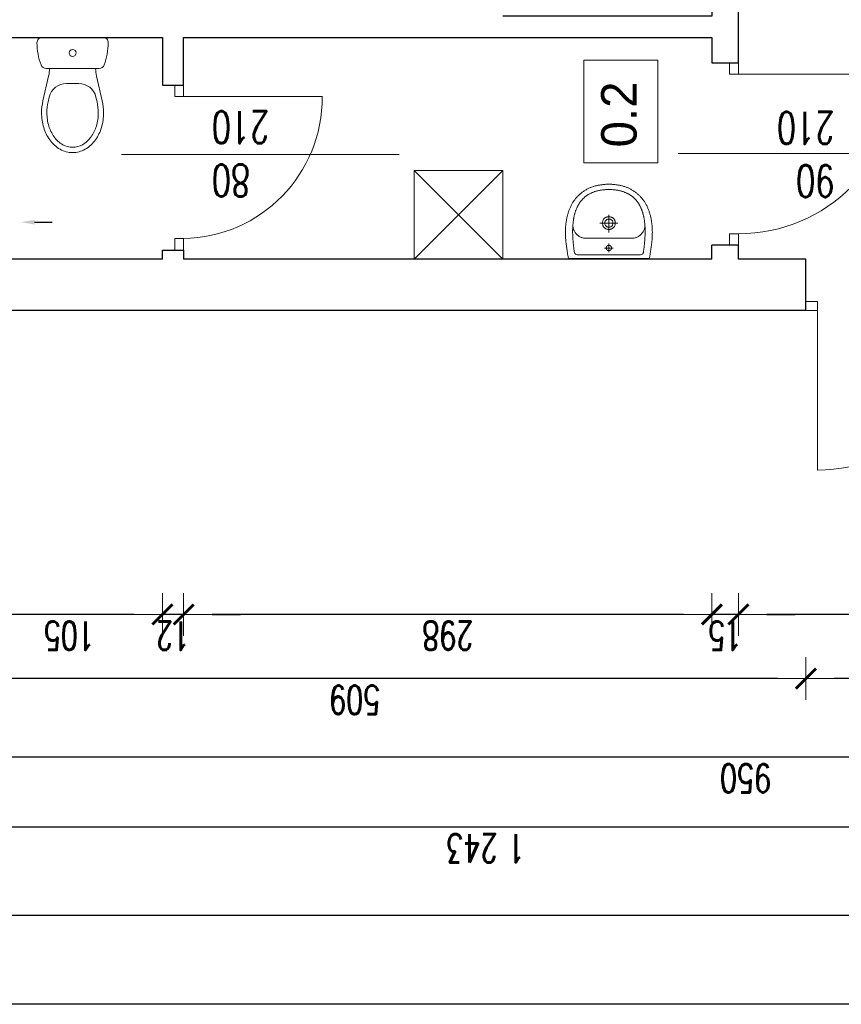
# Model space of a CAD drawing. Header units: millimetres. Extents: x -2948 to 78628, y 64669 to 215420.
# Tile 80 of 256: x 56461 to 56924, y 87831 to 88386. Entities that reach past the tile are written whole.
import ezdxf

# ---------------------------------------------------------------- set-up
doc = ezdxf.new("R2010")
doc.units = ezdxf.units.MM
doc.layers.add('FORMATKA', color=7, linetype='Continuous')
for name, color, linetype, lineweight in [('NOWE SCIANY', 3, 'Continuous', 13), ('OPIS', 2, 'Continuous', 13), ('P_POMOC', 1, 'Continuous', 5), ('pomiwszczenia', 95, 'Continuous', 20), ('POMOC', 1, 'Continuous', 13), ('WYMIAR', 5, 'Continuous', 13), ('WYPOSAZENIE_SANITARNE', 122, 'Continuous', 5), ('ŚCIANY', 7, 'Continuous', 30)]:
    doc.layers.add(name, color=color, linetype=linetype, lineweight=lineweight)
doc.styles.add('style2', font='romans.shx', dxfattribs={"width": 0.7})
doc.dimstyles.new('100', dxfattribs={"dimscale": 80, "dimtxt": 0.2, "dimasz": 0.2, "dimexe": 1.25, "dimexo": 0.625, "dimgap": 0.05, "dimtad": 1, "dimdec": 0, "dimdsep": 46, "dimlunit": 6, "dimtxsty": 'style2', "dimblk1": 'TICK', "dimblk2": 'TICK', "dimsah": 1, "dimcen": 0.2, "dimse1": 1, "dimse2": 1, "dimclrd": 256, "dimclrt": 2, "dimadec": 0, "dimazin": 0, "dimtfac": 1, "dimtdec": 0, "dimtix": 1, "dimtmove": 1, "dimatfit": 0, "dimldrblk": 'DOTSMALL', "dimfxl": 1, "dimtolj": 1, "dimtzin": 0, "dimarcsym": 0})

# ---------------------------------------------------------------- blocks, each defined once
blk = doc.blocks.new('TICK')
at = {"color": 5}
for p, q in [((0, -0.75), (0, 0.75)), ((-1, 0), (1, 0))]:
    blk.add_line(p, q, dxfattribs=at)
at = {"const_width": 0.1}
blk.add_lwpolyline([(-0.354, -0.354), (0.354, 0.354)], dxfattribs=at)
blk = doc.blocks.new('*D1291')
at = {"layer": 'Defpoints', "color": 0, "ltscale": 2, "transparency": 16777216}
for p in [(56904.33, 88204.85), (57007.33, 88204.85), (56904.33, 88014.55)]:
    blk.add_point(p, dxfattribs=at)
at = {"layer": 'WYMIAR', "lineweight": -2, "ltscale": 2, "transparency": 16777216}
blk.add_line((56991.33, 88014.55), (56920.33, 88014.55), dxfattribs=at)
at = {"layer": 'WYMIAR', "lineweight": -2, "ltscale": 2, "transparency": 16777216, "xscale": 16, "yscale": 16, "zscale": 16, "rotation": 180}
blk.add_blockref('TICK', (56904.33, 88014.55), dxfattribs=at)
at = {"layer": 'WYMIAR', "lineweight": -2, "ltscale": 2, "transparency": 16777216, "xscale": 16, "yscale": 16, "zscale": 16}
blk.add_blockref('TICK', (57007.33, 88014.55), dxfattribs=at)
at = {"layer": 'WYMIAR', "color": 2, "ltscale": 2, "transparency": 16777216, "insert": (56955.83, 88002.55), "char_height": 16, "attachment_point": 5, "rotation": 180, "style": 'style2'}
blk.add_mtext('\\A1;103', dxfattribs=at)
blk = doc.blocks.new('_DotSmall')
at = {"layer": 'OPIS', "color": 0, "const_width": 0.5}
blk.add_lwpolyline([(-0.0625, 0, 1), (0.0625, 0, 1)], format="xyb", close=True, dxfattribs=at)
blk = doc.blocks.new('*D1292')
at = {"layer": 'Defpoints', "color": 0, "ltscale": 2, "transparency": 16777216}
for p in [(56395.33, 88219.35), (56904.33, 88219.35), (56395.33, 88014.55)]:
    blk.add_point(p, dxfattribs=at)
at = {"layer": 'WYMIAR', "lineweight": -2, "ltscale": 2, "transparency": 16777216}
blk.add_line((56888.33, 88014.55), (56411.33, 88014.55), dxfattribs=at)
at = {"layer": 'WYMIAR', "lineweight": -2, "ltscale": 2, "transparency": 16777216, "xscale": 16, "yscale": 16, "zscale": 16, "rotation": 180}
blk.add_blockref('TICK', (56395.33, 88014.55), dxfattribs=at)
at = {"layer": 'WYMIAR', "lineweight": -2, "ltscale": 2, "transparency": 16777216, "xscale": 16, "yscale": 16, "zscale": 16}
blk.add_blockref('TICK', (56904.33, 88014.55), dxfattribs=at)
at = {"layer": 'WYMIAR', "color": 2, "ltscale": 2, "transparency": 16777216, "insert": (56649.83, 88002.55), "char_height": 16, "attachment_point": 5, "rotation": 180, "style": 'style2'}
blk.add_mtext('\\A1;509', dxfattribs=at)
blk = doc.blocks.new('A$C48A16FC9')
at = {"layer": 'WYPOSAZENIE_SANITARNE'}
for p, q in [((-13.67, 35.98), (20.52, 35.98)), ((18.4, 18.48), (-11.55, 18.48)), ((-13.28, 0.27), (-10.09, 14.1)), ((20.13, 0.27), (16.94, 14.1)), ((0, 10), (6.85, 10)), ((-10.36, -0.41), (-9.74, 2.25)), ((17.21, -0.41), (16.6, 2.25))]:
    blk.add_line(p, q, dxfattribs=at)
for points in [[(-14.07, -6.52, 0.072039), (-12.86, -14.86, 0.083339), (-9.48, -21.8, 0.106661), (-3.63, -27.12, 0.132138), (3.43, -29.02, 0.132138), (10.48, -27.12, 0.106661), (16.33, -21.8, 0.083339), (19.72, -14.86, 0.072039), (20.93, -6.52, 0.05824), (20.13, 0.27, 0.083339)], [(-13.28, 0.27, 0.05824), (-14.07, -6.52, 0.072039)], [(-10.36, -0.43, 0.05824), (-11.07, -6.52, 0.05824)], [(-11.07, -6.52, 0.072039), (-9.99, -14.01, 0.083339), (-7.04, -20.05, 0.106661), (-2.12, -24.52, 0.132138), (3.43, -26.02, 0.132138), (8.98, -24.52, 0.106661), (13.89, -20.05, 0.083339), (16.84, -14.01, 0.072039), (17.93, -6.52, 0.05824), (17.21, -0.43, 0.05824)]]:
    blk.add_lwpolyline(points, format="xyb", dxfattribs=at)
blk.add_circle((3.43, 27.23), 1.96, dxfattribs=at)
for centre, radius, start, end in [((-13.67, 32.98), 3, 90, 180.5376), ((20.52, 32.98), 3, 359.4624, 90), ((20.33, 33.3), 37, 180.5376, 200.3417), ((-13.48, 33.3), 37, 339.6583, 359.4624), ((-11.55, 21.48), 3, 200.3417, 270), ((-29.57, 18.6), 20, 346.9953, 359.6717), ((36.43, 18.6), 20, 180.3283, 193.0047), ((18.4, 21.48), 3, 270, 339.6583), ((0, 0), 10, 90, 166.9953), ((6.85, 0), 10, 13.0047, 90)]:
    blk.add_arc(centre, radius, start, end, dxfattribs=at)
blk = doc.blocks.new('A$C17BC5D8D')
at = {"layer": 'WYPOSAZENIE_SANITARNE'}
blk.add_line((3.81, -7.43), (3.81, -7.43), dxfattribs=at)
for points in [[(-2.19, 13.82), (-2.19, -8.88), (-2.19, -31.68), (-1.76, -31.78), (-1.34, -31.87), (-0.91, -31.96), (-0.47, -32.04), (-0.04, -32.12), (0.4, -32.2), (0.84, -32.27), (1.28, -32.35), (1.73, -32.42), (2.17, -32.48), (2.61, -32.55), (3.06, -32.61), (3.5, -32.67), (3.94, -32.73), (4.39, -32.79), (4.83, -32.85), (5.26, -32.91), (5.7, -32.97), (6.13, -33.02), (6.56, -33.08), (6.98, -33.13), (7.4, -33.17), (7.82, -33.21), (8.24, -33.25), (8.67, -33.28), (9.09, -33.31), (9.51, -33.34), (9.93, -33.37), (10.36, -33.39), (10.78, -33.4), (11.2, -33.42), (11.63, -33.43), (12.05, -33.44), (12.47, -33.44), (12.9, -33.44), (13.32, -33.43), (13.74, -33.43), (14.17, -33.41), (14.59, -33.4), (15.01, -33.38), (15.43, -33.35), (15.86, -33.32), (16.28, -33.29), (16.7, -33.25), (17.12, -33.21), (17.54, -33.16), (17.96, -33.11), (18.37, -33.05), (18.79, -32.99), (19.21, -32.92), (19.62, -32.85), (20.04, -32.77), (20.45, -32.69), (20.87, -32.61), (21.28, -32.51), (21.69, -32.42), (22.1, -32.31), (22.51, -32.21), (22.91, -32.09), (23.32, -31.97), (23.72, -31.85), (24.13, -31.72), (24.53, -31.58), (24.93, -31.44), (25.33, -31.29), (25.72, -31.14), (26.12, -30.98), (26.51, -30.81), (26.9, -30.64), (26.9, -30.64), (27.31, -30.45), (27.7, -30.26), (28.1, -30.06), (28.48, -29.85), (28.86, -29.64), (29.24, -29.42), (29.61, -29.19), (29.97, -28.95), (30.33, -28.71), (30.68, -28.47), (31.02, -28.21), (31.36, -27.95), (31.7, -27.68), (32.03, -27.41), (32.35, -27.13), (32.66, -26.84), (32.97, -26.55), (33.28, -26.24), (33.58, -25.94), (33.87, -25.62), (34.16, -25.3), (34.44, -24.97), (34.72, -24.63), (34.99, -24.29), (35.26, -23.93), (35.52, -23.58), (35.77, -23.21), (36.02, -22.84), (36.27, -22.46), (36.49, -22.1), (36.71, -21.74), (36.92, -21.37), (37.12, -21), (37.31, -20.62), (37.5, -20.23), (37.67, -19.84), (37.84, -19.45), (38, -19.05), (38.15, -18.65), (38.29, -18.25), (38.43, -17.84), (38.56, -17.43), (38.68, -17.01), (38.79, -16.59), (38.9, -16.17), (39, -15.75), (39.1, -15.33), (39.18, -14.9), (39.27, -14.48), (39.34, -14.05), (39.41, -13.62), (39.47, -13.19), (39.53, -12.76), (39.58, -12.33), (39.63, -11.9), (39.67, -11.47), (39.71, -11.05), (39.74, -10.62), (39.77, -10.19), (39.79, -9.77), (39.8, -9.35), (39.82, -8.93), (39.82, -8.93), (39.8, -8.51), (39.79, -8.08), (39.77, -7.66), (39.74, -7.23), (39.71, -6.81), (39.67, -6.38), (39.63, -5.95), (39.58, -5.52), (39.53, -5.09), (39.47, -4.66), (39.41, -4.23), (39.34, -3.8), (39.27, -3.38), (39.18, -2.95), (39.1, -2.52), (39, -2.1), (38.9, -1.68), (38.79, -1.26), (38.68, -0.84), (38.56, -0.43), (38.43, -0.01), (38.29, 0.39), (38.15, 0.8), (38, 1.2), (37.84, 1.6), (37.67, 1.99), (37.5, 2.38), (37.31, 2.77), (37.12, 3.14), (36.92, 3.52), (36.71, 3.89), (36.49, 4.25), (36.27, 4.61), (36.27, 4.61), (36.02, 4.99), (35.77, 5.36), (35.52, 5.72), (35.26, 6.08), (34.99, 6.43), (34.72, 6.78), (34.44, 7.11), (34.16, 7.44), (33.87, 7.77), (33.58, 8.08), (33.28, 8.39), (32.97, 8.69), (32.66, 8.99), (32.35, 9.28), (32.03, 9.56), (31.7, 9.83), (31.36, 10.1), (31.02, 10.36), (30.68, 10.61), (30.33, 10.86), (29.97, 11.1), (29.61, 11.34), (29.24, 11.56), (28.86, 11.78), (28.48, 12), (28.1, 12.2), (27.7, 12.4), (27.31, 12.6), (26.9, 12.78), (26.9, 12.78), (26.51, 12.96), (26.12, 13.12), (25.72, 13.28), (25.33, 13.44), (24.93, 13.59), (24.53, 13.73), (24.13, 13.86), (23.72, 14), (23.32, 14.12), (22.91, 14.24), (22.51, 14.35), (22.1, 14.46), (21.69, 14.56), (21.28, 14.66), (20.87, 14.75), (20.45, 14.84), (20.04, 14.92), (19.62, 15), (19.21, 15.07), (18.79, 15.14), (18.37, 15.2), (17.96, 15.25), (17.54, 15.31), (17.12, 15.35), (16.7, 15.4), (16.28, 15.43), (15.86, 15.47), (15.43, 15.5), (15.01, 15.52), (14.59, 15.54), (14.17, 15.56), (13.74, 15.57), (13.32, 15.58), (12.9, 15.59), (12.47, 15.59), (12.05, 15.58), (11.63, 15.58), (11.2, 15.57), (10.78, 15.55), (10.36, 15.53), (9.93, 15.51), (9.51, 15.49), (9.09, 15.46), (8.67, 15.43), (8.24, 15.4), (7.82, 15.36), (7.4, 15.32), (6.98, 15.27), (6.56, 15.23), (6.56, 15.23), (6.13, 15.17), (5.7, 15.11), (5.26, 15.06), (4.83, 15), (4.39, 14.94), (3.94, 14.88), (3.5, 14.82), (3.06, 14.76), (2.61, 14.69), (2.17, 14.63), (1.73, 14.56), (1.28, 14.49), (0.84, 14.42), (0.4, 14.34), (-0.04, 14.27), (-0.47, 14.18), (-0.91, 14.1), (-1.34, 14.01), (-1.76, 13.92)], [(36.8, -8.93), (36.8, -8.44), (36.78, -7.96), (36.76, -7.49), (36.73, -7.02), (36.7, -6.57), (36.66, -6.12), (36.61, -5.67), (36.56, -5.24), (36.5, -4.81), (36.44, -4.38), (36.37, -3.97), (36.29, -3.56), (36.21, -3.16), (36.12, -2.76), (36.02, -2.38), (35.92, -1.99), (35.81, -1.62), (35.7, -1.25), (35.59, -0.89), (35.46, -0.53), (35.33, -0.19), (35.2, 0.16), (35.06, 0.49), (34.92, 0.82), (34.77, 1.15), (34.61, 1.47), (34.45, 1.78), (34.29, 2.08), (34.12, 2.38), (33.95, 2.68), (33.77, 2.96), (33.58, 3.25), (33.4, 3.52), (33.2, 3.79), (33.01, 4.06), (32.8, 4.32), (32.6, 4.57), (32.39, 4.82), (32.17, 5.06), (31.95, 5.3), (31.73, 5.53), (31.5, 5.75), (31.27, 5.98), (31.04, 6.19), (30.8, 6.4), (30.56, 6.61), (30.31, 6.81), (30.06, 7), (29.81, 7.19), (29.55, 7.38), (29.29, 7.56), (29.02, 7.74), (28.76, 7.91), (28.49, 8.07), (28.21, 8.24), (27.93, 8.39), (27.65, 8.54), (27.37, 8.69), (27.09, 8.84), (26.8, 8.98), (26.5, 9.11), (26.21, 9.24), (25.91, 9.37), (25.61, 9.49), (25.31, 9.61), (25.01, 9.72), (24.7, 9.83), (24.39, 9.94), (24.08, 10.04), (23.76, 10.14), (23.45, 10.23), (23.13, 10.32), (22.81, 10.41), (22.48, 10.49), (22.16, 10.57), (21.83, 10.64), (21.5, 10.72), (21.17, 10.78), (20.84, 10.85), (20.51, 10.91), (20.18, 10.97), (19.84, 11.02), (19.5, 11.08), (19.16, 11.12), (18.82, 11.17), (18.48, 11.21), (18.14, 11.25), (17.8, 11.29), (17.45, 11.32), (17.11, 11.35), (16.76, 11.38), (16.41, 11.4), (16.06, 11.43), (15.72, 11.45), (15.37, 11.46), (15.02, 11.48), (14.67, 11.49), (14.32, 11.5), (13.97, 11.51), (13.61, 11.51), (13.26, 11.51), (12.91, 11.51), (12.56, 11.51), (12.21, 11.51), (11.86, 11.5), (11.5, 11.49), (11.15, 11.48), (10.8, 11.47), (10.45, 11.45), (10.1, 11.44), (9.75, 11.42), (9.4, 11.4), (9.05, 11.38), (8.7, 11.36), (8.36, 11.33), (8.01, 11.31), (7.66, 11.28), (7.32, 11.25), (6.97, 11.22), (6.63, 11.19), (6.29, 11.15), (5.95, 11.12), (5.61, 11.08), (5.27, 11.05), (4.93, 11.01), (4.6, 10.97), (4.26, 10.93), (3.93, 10.89), (3.6, 10.85), (3.27, 10.8), (2.94, 10.76), (2.61, 10.72), (2.29, 10.67), (1.97, 10.63), (1.65, 10.58), (1.33, 10.53), (1.33, 10.53), (0.77, 10.3), (0.38, 9.98), (0.13, 9.53), (0.01, 8.93), (-0.01, -8.93), (0.01, -26.78), (0.13, -27.38), (0.38, -27.83), (0.77, -28.16), (1.33, -28.39), (1.65, -28.43), (1.97, -28.48), (2.29, -28.52), (2.61, -28.57), (2.94, -28.61), (3.27, -28.66), (3.6, -28.7), (3.93, -28.74), (4.26, -28.78), (4.6, -28.82), (4.93, -28.86), (5.27, -28.9), (5.61, -28.93), (5.95, -28.97), (6.29, -29.01), (6.63, -29.04), (6.97, -29.07), (7.32, -29.1), (7.66, -29.13), (8.01, -29.16), (8.36, -29.18), (8.7, -29.21), (9.05, -29.23), (9.4, -29.25), (9.75, -29.27), (10.1, -29.29), (10.45, -29.31), (10.8, -29.32), (11.15, -29.33), (11.5, -29.34), (11.86, -29.35), (12.21, -29.36), (12.56, -29.36), (12.91, -29.37), (13.26, -29.37), (13.61, -29.36), (13.97, -29.36), (14.32, -29.35), (14.67, -29.34), (15.02, -29.33), (15.37, -29.32), (15.72, -29.3), (16.06, -29.28), (16.41, -29.26), (16.76, -29.23), (17.11, -29.2), (17.45, -29.17), (17.8, -29.14), (18.14, -29.1), (18.48, -29.07), (18.82, -29.02), (19.16, -28.98), (19.5, -28.93), (19.84, -28.88), (20.18, -28.82), (20.51, -28.76), (20.84, -28.7), (21.17, -28.64), (21.5, -28.57), (21.83, -28.5), (22.16, -28.42), (22.48, -28.34), (22.81, -28.26), (23.13, -28.17), (23.45, -28.08), (23.76, -27.99), (24.08, -27.89), (24.39, -27.79), (24.7, -27.68), (25.01, -27.57), (25.31, -27.46), (25.61, -27.34), (25.91, -27.22), (26.21, -27.09), (26.5, -26.96), (26.8, -26.83), (27.09, -26.69), (27.37, -26.55), (27.65, -26.4), (27.93, -26.25), (28.21, -26.09), (28.49, -25.93), (28.76, -25.76), (29.02, -25.59), (29.29, -25.41), (29.55, -25.23), (29.81, -25.05), (30.06, -24.86), (30.31, -24.66), (30.56, -24.46), (30.8, -24.26), (31.04, -24.04), (31.27, -23.83), (31.5, -23.61), (31.73, -23.38), (31.95, -23.15), (32.17, -22.91), (32.39, -22.67), (32.6, -22.42), (32.8, -22.17), (33.01, -21.91), (33.2, -21.64), (33.4, -21.37), (33.58, -21.1), (33.77, -20.82), (33.95, -20.53), (34.12, -20.24), (34.29, -19.94), (34.45, -19.63), (34.61, -19.32), (34.77, -19), (34.92, -18.68), (35.06, -18.35), (35.2, -18.01), (35.33, -17.67), (35.46, -17.32), (35.59, -16.96), (35.7, -16.6), (35.81, -16.23), (35.92, -15.86), (36.02, -15.48), (36.12, -15.09), (36.21, -14.69), (36.29, -14.29), (36.37, -13.88), (36.44, -13.47), (36.5, -13.05), (36.56, -12.62), (36.61, -12.18), (36.66, -11.74), (36.7, -11.29), (36.73, -10.83), (36.76, -10.36), (36.78, -9.89), (36.8, -9.41), (36.8, -8.93)], [(17.86, -5.33), (18.22, -5.34), (18.57, -5.38), (18.89, -5.45), (19.19, -5.54), (19.47, -5.65), (19.74, -5.79), (19.99, -5.94), (20.21, -6.11), (20.42, -6.3), (20.61, -6.5), (20.78, -6.72), (20.93, -6.95), (21.06, -7.19), (21.18, -7.44), (21.27, -7.7), (21.35, -7.97), (21.41, -8.24), (21.44, -8.51), (21.46, -8.79), (21.46, -9.07), (21.44, -9.34), (21.41, -9.62), (21.35, -9.89), (21.27, -10.15), (21.18, -10.41), (21.06, -10.66), (20.93, -10.9), (20.78, -11.13), (20.61, -11.35), (20.42, -11.55), (20.21, -11.74), (19.98, -11.91), (19.74, -12.07), (19.47, -12.2), (19.19, -12.31), (18.89, -12.41), (18.56, -12.47), (18.22, -12.51), (17.86, -12.53), (17.5, -12.51), (17.16, -12.47), (16.84, -12.41), (16.54, -12.31), (16.25, -12.2), (15.99, -12.07), (15.74, -11.91), (15.52, -11.74), (15.31, -11.55), (15.12, -11.35), (14.95, -11.13), (14.8, -10.9), (14.66, -10.66), (14.55, -10.41), (14.46, -10.15), (14.38, -9.88), (14.32, -9.61), (14.28, -9.34), (14.27, -9.06), (14.27, -8.79), (14.28, -8.51), (14.32, -8.24), (14.38, -7.97), (14.46, -7.7), (14.55, -7.44), (14.66, -7.19), (14.8, -6.95), (14.95, -6.72), (15.12, -6.5), (15.31, -6.3), (15.52, -6.11), (15.74, -5.94), (15.99, -5.79), (16.25, -5.65), (16.54, -5.54), (16.84, -5.45), (17.16, -5.38), (17.5, -5.34), (17.86, -5.33)], [(3.81, -7.43), (3.79, -7.43), (3.77, -7.43), (3.75, -7.43), (3.73, -7.43), (3.71, -7.43), (3.69, -7.43), (3.67, -7.43), (3.64, -7.44), (3.62, -7.44), (3.6, -7.44), (3.58, -7.44), (3.56, -7.45), (3.54, -7.45), (3.52, -7.46), (3.5, -7.46), (3.48, -7.46), (3.46, -7.47), (3.44, -7.47), (3.42, -7.48), (3.39, -7.49), (3.37, -7.49), (3.35, -7.5), (3.33, -7.5), (3.31, -7.51), (3.29, -7.52), (3.27, -7.53), (3.25, -7.53), (3.23, -7.54), (3.22, -7.55), (3.2, -7.56), (3.18, -7.57), (3.16, -7.58), (3.14, -7.59), (3.12, -7.6), (3.1, -7.61), (3.08, -7.62), (3.06, -7.63), (3.05, -7.64), (3.03, -7.65), (3.01, -7.66), (2.99, -7.67), (2.97, -7.68), (2.96, -7.69), (2.94, -7.71), (2.92, -7.72), (2.9, -7.73), (2.89, -7.75), (2.87, -7.76), (2.85, -7.77), (2.84, -7.79), (2.82, -7.8), (2.81, -7.81), (2.79, -7.83), (2.78, -7.84), (2.76, -7.86), (2.75, -7.87), (2.73, -7.89), (2.72, -7.9), (2.7, -7.92), (2.69, -7.93), (2.67, -7.95), (2.66, -7.97), (2.65, -7.98), (2.63, -8), (2.62, -8.02), (2.61, -8.03), (2.59, -8.05), (2.58, -8.07), (2.57, -8.08), (2.56, -8.1), (2.55, -8.12), (2.54, -8.14), (2.52, -8.16), (2.51, -8.17), (2.5, -8.19), (2.49, -8.21), (2.48, -8.23), (2.47, -8.25), (2.46, -8.27), (2.45, -8.29), (2.45, -8.31), (2.44, -8.33), (2.43, -8.35), (2.42, -8.37), (2.41, -8.39), (2.41, -8.41), (2.4, -8.43), (2.39, -8.45), (2.38, -8.47), (2.38, -8.49), (2.37, -8.51), (2.37, -8.53), (2.36, -8.55), (2.36, -8.57), (2.35, -8.59), (2.35, -8.61), (2.34, -8.63), (2.34, -8.65), (2.33, -8.67), (2.33, -8.69), (2.33, -8.71), (2.32, -8.73), (2.32, -8.76), (2.32, -8.78), (2.32, -8.8), (2.32, -8.82), (2.31, -8.84), (2.31, -8.86), (2.31, -8.88), (2.31, -8.9), (2.31, -8.92), (2.31, -8.95), (2.31, -8.97), (2.31, -8.99), (2.31, -9.01), (2.32, -9.03), (2.32, -9.05), (2.32, -9.07), (2.32, -9.09), (2.32, -9.12), (2.33, -9.14), (2.33, -9.16), (2.33, -9.18), (2.34, -9.2), (2.34, -9.22), (2.35, -9.24), (2.35, -9.26), (2.35, -9.28), (2.36, -9.3), (2.37, -9.32), (2.37, -9.34), (2.38, -9.36), (2.38, -9.38), (2.39, -9.4), (2.4, -9.42), (2.4, -9.44), (2.41, -9.46), (2.42, -9.48), (2.43, -9.5), (2.44, -9.52), (2.44, -9.54), (2.45, -9.56), (2.46, -9.58), (2.47, -9.6), (2.48, -9.62), (2.49, -9.64), (2.5, -9.66), (2.51, -9.67), (2.52, -9.69), (2.53, -9.71), (2.54, -9.73), (2.56, -9.75), (2.57, -9.77), (2.58, -9.78), (2.59, -9.8), (2.6, -9.82), (2.62, -9.83), (2.63, -9.85), (2.64, -9.87), (2.66, -9.88), (2.67, -9.9), (2.68, -9.92), (2.7, -9.93), (2.71, -9.95), (2.73, -9.96), (2.74, -9.98), (2.76, -9.99), (2.77, -10.01), (2.79, -10.02), (2.8, -10.04), (2.82, -10.05), (2.84, -10.07), (2.85, -10.08), (2.87, -10.09), (2.88, -10.11), (2.9, -10.12), (2.92, -10.13), (2.94, -10.14), (2.95, -10.16), (2.97, -10.17), (2.99, -10.18), (3.01, -10.19), (3.02, -10.2), (3.04, -10.21), (3.06, -10.22), (3.08, -10.24), (3.1, -10.25), (3.12, -10.26), (3.13, -10.27), (3.15, -10.27), (3.17, -10.28), (3.19, -10.29), (3.21, -10.3), (3.23, -10.31), (3.25, -10.32), (3.27, -10.33), (3.29, -10.33), (3.31, -10.34), (3.33, -10.35), (3.35, -10.35), (3.37, -10.36), (3.39, -10.37), (3.41, -10.37), (3.43, -10.38), (3.45, -10.38), (3.47, -10.39), (3.49, -10.39), (3.51, -10.4), (3.54, -10.4), (3.56, -10.4), (3.58, -10.41), (3.6, -10.41), (3.62, -10.41), (3.64, -10.42), (3.66, -10.42), (3.68, -10.42), (3.7, -10.42), (3.73, -10.42), (3.75, -10.43), (3.77, -10.43), (3.79, -10.43), (3.81, -10.43), (3.83, -10.43), (3.85, -10.43), (3.87, -10.43), (3.9, -10.42), (3.92, -10.42), (3.94, -10.42), (3.96, -10.42), (3.98, -10.42), (4, -10.41), (4.02, -10.41), (4.04, -10.41), (4.06, -10.41), (4.08, -10.4), (4.11, -10.4), (4.13, -10.39), (4.15, -10.39), (4.17, -10.38), (4.19, -10.38), (4.21, -10.37), (4.23, -10.37), (4.25, -10.36), (4.27, -10.36), (4.29, -10.35), (4.31, -10.34), (4.33, -10.33), (4.35, -10.33), (4.37, -10.32), (4.39, -10.31), (4.41, -10.3), (4.43, -10.29), (4.45, -10.29), (4.47, -10.28), (4.49, -10.27), (4.5, -10.26), (4.52, -10.25), (4.54, -10.24), (4.56, -10.23), (4.58, -10.22), (4.6, -10.2), (4.61, -10.19), (4.63, -10.18), (4.65, -10.17), (4.67, -10.16), (4.69, -10.15), (4.7, -10.13), (4.72, -10.12), (4.74, -10.11), (4.75, -10.09), (4.77, -10.08), (4.79, -10.07), (4.8, -10.05), (4.82, -10.04), (4.83, -10.03), (4.85, -10.01), (4.86, -10), (4.88, -9.98), (4.89, -9.97), (4.91, -9.95), (4.92, -9.93), (4.94, -9.92), (4.95, -9.9), (4.96, -9.89), (4.98, -9.87), (4.99, -9.85), (5, -9.84), (5.02, -9.82), (5.03, -9.8), (5.04, -9.79), (5.05, -9.77), (5.07, -9.75), (5.08, -9.73), (5.09, -9.71), (5.1, -9.7), (5.11, -9.68), (5.12, -9.66), (5.13, -9.64), (5.14, -9.62), (5.15, -9.6), (5.16, -9.58), (5.17, -9.57), (5.18, -9.55), (5.19, -9.53), (5.2, -9.51), (5.2, -9.49), (5.21, -9.47), (5.22, -9.45), (5.23, -9.43), (5.23, -9.41), (5.24, -9.39), (5.25, -9.37), (5.25, -9.35), (5.26, -9.33), (5.26, -9.31), (5.27, -9.29), (5.27, -9.27), (5.28, -9.24), (5.28, -9.22), (5.29, -9.2), (5.29, -9.18), (5.29, -9.16), (5.3, -9.14), (5.3, -9.12), (5.3, -9.1), (5.3, -9.08), (5.31, -9.06), (5.31, -9.03), (5.31, -9.01), (5.31, -8.99), (5.31, -8.97), (5.31, -8.95), (5.31, -8.93), (5.31, -8.91), (5.31, -8.89), (5.31, -8.86), (5.31, -8.84), (5.31, -8.82), (5.31, -8.8), (5.31, -8.78), (5.3, -8.76), (5.3, -8.74), (5.3, -8.72), (5.29, -8.7), (5.29, -8.67), (5.29, -8.65), (5.28, -8.63), (5.28, -8.61), (5.27, -8.59), (5.27, -8.57), (5.26, -8.55), (5.26, -8.53), (5.25, -8.51), (5.25, -8.49), (5.24, -8.47), (5.23, -8.45), (5.23, -8.43), (5.22, -8.41), (5.21, -8.39), (5.2, -8.37), (5.2, -8.35), (5.19, -8.33), (5.18, -8.31), (5.17, -8.29), (5.16, -8.27), (5.15, -8.25), (5.14, -8.23), (5.13, -8.22), (5.12, -8.2), (5.11, -8.18), (5.1, -8.16), (5.09, -8.14), (5.08, -8.12), (5.07, -8.11), (5.06, -8.09), (5.04, -8.07), (5.03, -8.05), (5.02, -8.04), (5.01, -8.02), (4.99, -8), (4.98, -7.99), (4.97, -7.97), (4.95, -7.95), (4.94, -7.94), (4.93, -7.92), (4.91, -7.91), (4.9, -7.89), (4.88, -7.87), (4.87, -7.86), (4.85, -7.84), (4.84, -7.83), (4.82, -7.82), (4.8, -7.8), (4.79, -7.79), (4.77, -7.77), (4.76, -7.76), (4.74, -7.75), (4.72, -7.73), (4.71, -7.72), (4.69, -7.71), (4.67, -7.7), (4.65, -7.68), (4.64, -7.67), (4.62, -7.66), (4.6, -7.65), (4.58, -7.64), (4.56, -7.63), (4.55, -7.62), (4.53, -7.61), (4.51, -7.6), (4.49, -7.59), (4.47, -7.58), (4.45, -7.57), (4.43, -7.56), (4.41, -7.55), (4.39, -7.54), (4.37, -7.54), (4.35, -7.53), (4.33, -7.52), (4.31, -7.51), (4.29, -7.51), (4.27, -7.5), (4.25, -7.49), (4.23, -7.49), (4.21, -7.48), (4.19, -7.48), (4.17, -7.47), (4.15, -7.47), (4.13, -7.46), (4.11, -7.46), (4.09, -7.45), (4.07, -7.45), (4.05, -7.44), (4.03, -7.44), (4, -7.44), (3.98, -7.44), (3.96, -7.43), (3.94, -7.43), (3.92, -7.43), (3.9, -7.43), (3.88, -7.43), (3.86, -7.43), (3.84, -7.43), (3.81, -7.43)], [(17.86, -6.63), (18.23, -6.65), (18.57, -6.72), (18.87, -6.82), (19.14, -6.97), (19.38, -7.14), (19.59, -7.35), (19.77, -7.57), (19.91, -7.82), (20.02, -8.08), (20.1, -8.36), (20.15, -8.64), (20.16, -8.93), (20.15, -9.21), (20.1, -9.5), (20.02, -9.77), (19.91, -10.03), (19.76, -10.28), (19.59, -10.51), (19.38, -10.71), (19.14, -10.89), (18.87, -11.03), (18.57, -11.14), (18.23, -11.2), (17.86, -11.23), (17.5, -11.2), (17.16, -11.14), (16.86, -11.03), (16.59, -10.89), (16.35, -10.71), (16.14, -10.51), (15.96, -10.28), (15.82, -10.03), (15.71, -9.77), (15.63, -9.5), (15.58, -9.21), (15.56, -8.93), (15.58, -8.64), (15.63, -8.36), (15.71, -8.08), (15.82, -7.82), (15.96, -7.57), (16.14, -7.35), (16.35, -7.14), (16.59, -6.97), (16.86, -6.82), (17.16, -6.72), (17.5, -6.65), (17.86, -6.63)]]:
    blk.add_lwpolyline(points, close=True, dxfattribs=at)
for points in [[(16.87, 11.37), (16.57, 11.39), (16.26, 11.39), (15.94, 11.38), (15.62, 11.34), (15.28, 11.28), (14.95, 11.2), (14.61, 11.1), (14.27, 10.99), (13.93, 10.85), (13.6, 10.7), (13.26, 10.52), (12.93, 10.33), (12.61, 10.12), (12.29, 9.89), (11.98, 9.65), (11.68, 9.38), (11.4, 9.1), (11.12, 8.81), (10.86, 8.49), (10.62, 8.16), (10.39, 7.81), (10.18, 7.45), (9.99, 7.07), (9.82, 6.67), (9.67, 6.26), (9.54, 5.83), (9.45, 5.39), (9.37, 4.93), (9.33, 4.46), (9.31, 3.97)], [(9.31, 3.97), (9.31, -8.93), (9.31, -21.83)], [(17.89, -3.84), (17.89, -14.02)], [(6.34, -8.93), (1.5, -8.93)], [(3.81, -11.36), (3.81, -6.49)], [(22.54, -8.93), (12.53, -8.93)], [(9.31, -21.83), (9.33, -22.31), (9.37, -22.78), (9.45, -23.24), (9.54, -23.68), (9.67, -24.11), (9.82, -24.52), (9.99, -24.92), (10.18, -25.3), (10.39, -25.66), (10.62, -26.01), (10.86, -26.34), (11.12, -26.66), (11.4, -26.96), (11.68, -27.24), (11.98, -27.5), (12.29, -27.75), (12.61, -27.97), (12.93, -28.18), (13.26, -28.38), (13.6, -28.55), (13.93, -28.7), (14.27, -28.84), (14.61, -28.96), (14.95, -29.05), (15.28, -29.13), (15.62, -29.19), (15.94, -29.23), (16.26, -29.25), (16.57, -29.24), (16.87, -29.22)]]:
    blk.add_lwpolyline(points, dxfattribs=at)
blk = doc.blocks.new('*D1200')
at = {"layer": 'Defpoints', "color": 0, "ltscale": 2, "transparency": 16777216}
for p in [(56395.33, 88230.05), (57345.33, 88230.05), (57345.33, 87970.33)]:
    blk.add_point(p, dxfattribs=at)
at = {"layer": 'WYMIAR', "lineweight": -2, "ltscale": 2, "transparency": 16777216}
blk.add_line((56411.33, 87970.33), (57329.33, 87970.33), dxfattribs=at)
at = {"layer": 'WYMIAR', "lineweight": -2, "ltscale": 2, "transparency": 16777216, "xscale": 16, "yscale": 16, "zscale": 16, "rotation": 180}
blk.add_blockref('TICK', (56395.33, 87970.33), dxfattribs=at)
at = {"layer": 'WYMIAR', "lineweight": -2, "ltscale": 2, "transparency": 16777216, "xscale": 16, "yscale": 16, "zscale": 16}
blk.add_blockref('TICK', (57345.33, 87970.33), dxfattribs=at)
at = {"layer": 'WYMIAR', "color": 2, "ltscale": 2, "transparency": 16777216, "insert": (56870.33, 87958.33), "char_height": 16, "attachment_point": 5, "rotation": 180, "style": 'style2'}
blk.add_mtext('\\A1;950', dxfattribs=at)
blk = doc.blocks.new('*D1204')
at = {"layer": 'Defpoints', "color": 0, "ltscale": 2, "transparency": 16777216}
for p in [(56102.16, 89859.69), (57345.33, 88201.69), (56102.16, 87930.83)]:
    blk.add_point(p, dxfattribs=at)
at = {"layer": 'WYMIAR', "lineweight": -2, "ltscale": 2, "transparency": 16777216}
blk.add_line((57329.33, 87930.83), (56118.16, 87930.83), dxfattribs=at)
at = {"layer": 'WYMIAR', "lineweight": -2, "ltscale": 2, "transparency": 16777216, "xscale": 16, "yscale": 16, "zscale": 16, "rotation": 180}
blk.add_blockref('TICK', (56102.16, 87930.83), dxfattribs=at)
at = {"layer": 'WYMIAR', "lineweight": -2, "ltscale": 2, "transparency": 16777216, "xscale": 16, "yscale": 16, "zscale": 16}
blk.add_blockref('TICK', (57345.33, 87930.83), dxfattribs=at)
at = {"layer": 'WYMIAR', "color": 2, "ltscale": 2, "transparency": 16777216, "insert": (56723.75, 87918.83), "char_height": 16, "attachment_point": 5, "rotation": 180, "style": 'style2'}
blk.add_mtext('\\A1;1\xa0243', dxfattribs=at)
blk = doc.blocks.new('*D1283')
at = {"layer": 'Defpoints', "color": 0, "ltscale": 2, "transparency": 16777216}
for p in [(56866.33, 88251.17), (57024.33, 88251.17), (56866.33, 88050.71)]:
    blk.add_point(p, dxfattribs=at)
at = {"layer": 'WYMIAR', "lineweight": -2, "ltscale": 2, "transparency": 16777216}
blk.add_line((57008.33, 88050.71), (56882.33, 88050.71), dxfattribs=at)
at = {"layer": 'WYMIAR', "lineweight": -2, "ltscale": 2, "transparency": 16777216, "xscale": 16, "yscale": 16, "zscale": 16, "rotation": 180}
blk.add_blockref('TICK', (56866.33, 88050.71), dxfattribs=at)
at = {"layer": 'WYMIAR', "lineweight": -2, "ltscale": 2, "transparency": 16777216, "xscale": 16, "yscale": 16, "zscale": 16}
blk.add_blockref('TICK', (57024.33, 88050.71), dxfattribs=at)
at = {"layer": 'WYMIAR', "color": 2, "ltscale": 2, "transparency": 16777216, "insert": (56945.33, 88038.71), "char_height": 16, "attachment_point": 5, "rotation": 180, "style": 'style2'}
blk.add_mtext('\\A1;158', dxfattribs=at)
blk = doc.blocks.new('*D1284')
at = {"layer": 'Defpoints', "color": 0, "ltscale": 2, "transparency": 16777216}
for p in [(56851.33, 88251.17), (56866.33, 88251.17), (56851.33, 88050.71)]:
    blk.add_point(p, dxfattribs=at)
at = {"layer": 'WYMIAR', "lineweight": -2, "ltscale": 2, "transparency": 16777216}
for p, q in [((56835.33, 88050.71), (56819.33, 88050.71)), ((56866.33, 88050.71), (56851.33, 88050.71)), ((56882.33, 88050.71), (56898.33, 88050.71))]:
    blk.add_line(p, q, dxfattribs=at)
at = {"layer": 'WYMIAR', "lineweight": -2, "ltscale": 2, "transparency": 16777216, "xscale": 16, "yscale": 16, "zscale": 16}
blk.add_blockref('TICK', (56851.33, 88050.71), dxfattribs=at)
at = {"layer": 'WYMIAR', "lineweight": -2, "ltscale": 2, "transparency": 16777216, "xscale": 16, "yscale": 16, "zscale": 16, "rotation": 180}
blk.add_blockref('TICK', (56866.33, 88050.71), dxfattribs=at)
at = {"layer": 'WYMIAR', "color": 2, "ltscale": 2, "transparency": 16777216, "insert": (56858.83, 88038.71), "char_height": 16, "attachment_point": 5, "rotation": 180, "style": 'style2'}
blk.add_mtext('\\A1;15', dxfattribs=at)
blk = doc.blocks.new('*D1285')
at = {"layer": 'Defpoints', "color": 0, "ltscale": 2, "transparency": 16777216}
for p in [(56553.33, 88251.17), (56851.33, 88251.17), (56553.33, 88050.71)]:
    blk.add_point(p, dxfattribs=at)
at = {"layer": 'WYMIAR', "lineweight": -2, "ltscale": 2, "transparency": 16777216}
blk.add_line((56835.33, 88050.71), (56569.33, 88050.71), dxfattribs=at)
at = {"layer": 'WYMIAR', "lineweight": -2, "ltscale": 2, "transparency": 16777216, "xscale": 16, "yscale": 16, "zscale": 16, "rotation": 180}
blk.add_blockref('TICK', (56553.33, 88050.71), dxfattribs=at)
at = {"layer": 'WYMIAR', "lineweight": -2, "ltscale": 2, "transparency": 16777216, "xscale": 16, "yscale": 16, "zscale": 16}
blk.add_blockref('TICK', (56851.33, 88050.71), dxfattribs=at)
at = {"layer": 'WYMIAR', "color": 2, "ltscale": 2, "transparency": 16777216, "insert": (56702.33, 88038.71), "char_height": 16, "attachment_point": 5, "rotation": 180, "style": 'style2'}
blk.add_mtext('\\A1;298', dxfattribs=at)
blk = doc.blocks.new('*D1286')
at = {"layer": 'Defpoints', "color": 0, "ltscale": 2, "transparency": 16777216}
for p in [(56541.33, 88251.17), (56553.33, 88251.17), (56541.33, 88050.71)]:
    blk.add_point(p, dxfattribs=at)
at = {"layer": 'WYMIAR', "lineweight": -2, "ltscale": 2, "transparency": 16777216}
for p, q in [((56525.33, 88050.71), (56509.33, 88050.71)), ((56553.33, 88050.71), (56541.33, 88050.71)), ((56569.33, 88050.71), (56585.33, 88050.71))]:
    blk.add_line(p, q, dxfattribs=at)
at = {"layer": 'WYMIAR', "lineweight": -2, "ltscale": 2, "transparency": 16777216, "xscale": 16, "yscale": 16, "zscale": 16}
blk.add_blockref('TICK', (56541.33, 88050.71), dxfattribs=at)
at = {"layer": 'WYMIAR', "lineweight": -2, "ltscale": 2, "transparency": 16777216, "xscale": 16, "yscale": 16, "zscale": 16, "rotation": 180}
blk.add_blockref('TICK', (56553.33, 88050.71), dxfattribs=at)
at = {"layer": 'WYMIAR', "color": 2, "ltscale": 2, "transparency": 16777216, "insert": (56547.33, 88038.71), "char_height": 16, "attachment_point": 5, "rotation": 180, "style": 'style2'}
blk.add_mtext('\\A1;12', dxfattribs=at)
blk = doc.blocks.new('*D1287')
at = {"layer": 'Defpoints', "color": 0, "ltscale": 2, "transparency": 16777216}
for p in [(56436.33, 88251.17), (56541.33, 88251.17), (56436.33, 88050.71)]:
    blk.add_point(p, dxfattribs=at)
at = {"layer": 'WYMIAR', "lineweight": -2, "ltscale": 2, "transparency": 16777216}
blk.add_line((56525.33, 88050.71), (56452.33, 88050.71), dxfattribs=at)
at = {"layer": 'WYMIAR', "lineweight": -2, "ltscale": 2, "transparency": 16777216, "xscale": 16, "yscale": 16, "zscale": 16, "rotation": 180}
blk.add_blockref('TICK', (56436.33, 88050.71), dxfattribs=at)
at = {"layer": 'WYMIAR', "lineweight": -2, "ltscale": 2, "transparency": 16777216, "xscale": 16, "yscale": 16, "zscale": 16}
blk.add_blockref('TICK', (56541.33, 88050.71), dxfattribs=at)
at = {"layer": 'WYMIAR', "color": 2, "ltscale": 2, "transparency": 16777216, "insert": (56488.83, 88038.71), "char_height": 16, "attachment_point": 5, "rotation": 180, "style": 'style2'}
blk.add_mtext('\\A1;105', dxfattribs=at)

msp = doc.modelspace()

# ---------------------------------------------------------------- linework, layer by layer
msp.add_line((56469.21, 88271.96), (56479.07, 88271.96))
msp.add_solid([(56469.21, 88270.64), (56469.21, 88273.27), (56461.32, 88271.96)])
at = {"layer": 'FORMATKA', "ltscale": 2}
for points in [[(58114.1, 99330.83), (58114.1, 87830.83), (55144.1, 87830.83), (55144.1, 99330.83)], [(55194.1, 87880.83), (55194.1, 99275.87), (58064.1, 99275.87), (58064.1, 87880.83)]]:
    msp.add_lwpolyline(points, close=True, dxfattribs=at)
at = {"layer": 'NOWE SCIANY', "ltscale": 2}
for p, q in [((56553.33, 88376.17), (56553.33, 88367.26)), ((56866.33, 88355.41), (56956.33, 88355.41)), ((56553.33, 88342.77), (56631.61, 88342.77)), ((56910.83, 88222.17), (56910.83, 88132.17))]:
    msp.add_line(p, q, dxfattribs=at)
at = {"layer": 'NOWE SCIANY'}
for p, q in [((56553.33, 88373.76), (56553.33, 88376.17)), ((56861.33, 88355.41), (56861.33, 88361.91)), ((56866.33, 88355.41), (56866.33, 88361.91)), ((56866.33, 88355.41), (56861.33, 88355.41)), ((56548.33, 88342.77), (56548.33, 88349.27)), ((56553.25, 88342.88), (56553.25, 88349.38)), ((56553.33, 88342.77), (56548.33, 88342.77)), ((56988.96, 88310.65), (56832.4, 88310.65)), ((56866.33, 88265.41), (56861.33, 88265.41)), ((56861.33, 88258.91), (56861.33, 88265.41)), ((56866.33, 88258.91), (56866.33, 88265.41)), ((56553.33, 88262.76), (56548.33, 88262.76)), ((56548.33, 88256.26), (56548.33, 88262.76)), ((56553.33, 88262.76), (56548.33, 88262.76)), ((56548.33, 88256.26), (56548.33, 88262.76)), ((56553.33, 88255.1), (56553.23, 88262.76)), ((56904.33, 88227.17), (56910.83, 88227.17)), ((56910.83, 88222.17), (56910.83, 88227.17)), ((56904.33, 88222.17), (56910.83, 88222.17))]:
    msp.add_line(p, q, dxfattribs=at)
at = {"layer": 'NOWE SCIANY', "ltscale": 2}
for points in [[(56436.33, 88376.17), (56436.33, 88376.17), (56541.33, 88376.17)], [(56553.33, 88376.17), (56723.33, 88376.17)], [(56593.33, 88376.17), (56710.33, 88376.17)], [(56721.33, 88376.17), (56723.33, 88376.17)]]:
    msp.add_lwpolyline(points, dxfattribs=at)
at = {"layer": 'NOWE SCIANY'}
for points in [[(56861.33, 88361.91), (56866.33, 88361.91), (56851.33, 88361.91)], [(56549.33, 88349.27), (56553.33, 88349.27), (56541.33, 88349.27)], [(56861.33, 88258.91), (56866.33, 88258.91), (56851.33, 88258.91)], [(56553.33, 88256.26), (56541.33, 88256.26)], [(56553.33, 88256.26), (56541.33, 88256.26)]]:
    msp.add_lwpolyline(points, dxfattribs=at)
at = {"layer": 'NOWE SCIANY', "ltscale": 2}
for centre, radius, start, end in [((56866.33, 88355.41), 90, 270, 0), ((56552.15, 88342.08), 79.33, 270.7539, 0.5001), ((56910.83, 88222.17), 90, 270, 0)]:
    msp.add_arc(centre, radius, start, end, dxfattribs=at)
at = {"layer": 'P_POMOC', "ltscale": 2}
msp.add_lwpolyline([(56683.33, 88251.17), (56733.33, 88251.17), (56733.33, 88301.17), (56683.33, 88301.17), (56683.33, 88251.17), (56733.33, 88301.17), (56683.33, 88301.17), (56733.33, 88251.17)], dxfattribs=at)
at = {"layer": 'pomiwszczenia'}
msp.add_lwpolyline([(56779.12, 88305.49), (56779.12, 88363.39), (56820.8, 88363.39), (56820.8, 88305.49)], close=True, dxfattribs=at)
at = {"layer": 'POMOC'}
msp.add_line((56674.9, 88310.17), (56518.33, 88310.17), dxfattribs=at)
at = {"layer": 'ŚCIANY', "ltscale": 2}
for p, q in [((56851.33, 88251.17), (56851.33, 88258.91)), ((56866.33, 88251.17), (56866.33, 88258.91)), ((56530.33, 88251.17), (56436.33, 88251.17)), ((56541.33, 88251.17), (56530.33, 88251.17)), ((56723.33, 88251.17), (56553.33, 88251.17)), ((56851.33, 88251.17), (56723.33, 88251.17)), ((56904.33, 88251.17), (56866.33, 88251.17)), ((56904.33, 88222.17), (56904.33, 88251.17)), ((56618.33, 88222.17), (56395.33, 88222.17)), ((56904.33, 88222.17), (56618.33, 88222.17))]:
    msp.add_line(p, q, dxfattribs=at)
for points in [[(56733.33, 88376.17), (56851.33, 88376.17), (56851.33, 88361.91), (56851.33, 88361.91), (56866.33, 88361.91), (56866.33, 88405.59), (56851.33, 88405.59), (56851.33, 88388.17), (56733.33, 88388.17)], [(56436.33, 88376.17), (56541.33, 88376.17), (56541.33, 88349.27), (56553.33, 88349.27), (56553.33, 88376.17), (56735.96, 88376.17)], [(56866.33, 88258.91), (56851.33, 88258.91)], [(56541.33, 88251.17), (56541.33, 88256.26), (56552.05, 88256.26), (56553.33, 88256.26), (56553.33, 88251.17)]]:
    msp.add_lwpolyline(points, dxfattribs=at)

# ---------------------------------------------------------------- block references
at = {"layer": 'WYPOSAZENIE_SANITARNE', "xscale": -1}
for name, p, rotation in [('A$C48A16FC9', (56494.1, 88340.19), 359.9999999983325), ('A$C17BC5D8D', (56802.15, 88253.58), 270)]:
    msp.add_blockref(name, p, dxfattribs=dict(at, rotation=rotation))

# ---------------------------------------------------------------- texts
at = {"layer": 'NOWE SCIANY', "linetype": 'Continuous', "ltscale": 0.2, "char_height": 18, "width": 280.1371, "style": 'style2'}
for s, insert, attachment_point, rotation in [('80\\P210', (56569.22, 88286.49), 3, 180.0085), ('90\\P210', (56920.44, 88286.12), 1, 179.9915)]:
    msp.add_mtext(s, dxfattribs=dict(at, insert=insert, attachment_point=attachment_point, rotation=rotation))
at = {"layer": 'pomiwszczenia', "insert": (56799.01, 88332.72), "char_height": 20, "attachment_point": 5, "rotation": 90}
msp.add_mtext_dynamic_manual_height_columns('0.2', width=0.7657, gutter_width=4.5, heights=[0], dxfattribs=at)

# ---------------------------------------------------------------- dimensions: what is measured, and where the dimension line sits
at = {"layer": 'WYMIAR', "ltscale": 2}
for base, p1, p2, picture, middle in [((56102.16, 87930.83), (57345.33, 88201.69), (56102.16, 89859.69), '*D1204', (56723.75, 87918.83)), ((56436.33, 88050.71), (56541.33, 88251.17), (56436.33, 88251.17), '*D1287', (56488.83, 88038.71)), ((56541.33, 88050.71), (56553.33, 88251.17), (56541.33, 88251.17), '*D1286', (56547.33, 88038.71)), ((56553.33, 88050.71), (56851.33, 88251.17), (56553.33, 88251.17), '*D1285', (56702.33, 88038.71)), ((56851.33, 88050.71), (56866.33, 88251.17), (56851.33, 88251.17), '*D1284', (56858.83, 88038.71)), ((56866.33, 88050.71), (57024.33, 88251.17), (56866.33, 88251.17), '*D1283', (56945.33, 88038.71)), ((56395.33, 88014.55), (56904.33, 88219.35), (56395.33, 88219.35), '*D1292', (56649.83, 88002.55)), ((56904.33, 88014.55), (57007.33, 88204.85), (56904.33, 88204.85), '*D1291', (56955.83, 88002.55))]:
    dim = msp.add_linear_dim(base=base, p1=p1, p2=p2, angle=180, dimstyle='100', dxfattribs=at)
    dim.commit()
    dim.dimension.update_dxf_attribs({"geometry": picture, "text_midpoint": middle})
dim = msp.add_aligned_dim(p1=(56395.33, 88230.05), p2=(57345.33, 88230.05), distance=-259.71, dimstyle='100', dxfattribs=at)
dim.commit()
dim.dimension.update_dxf_attribs({"geometry": '*D1200', "text_midpoint": (56870.33, 87958.33)})

doc.saveas('drawing.dxf')
